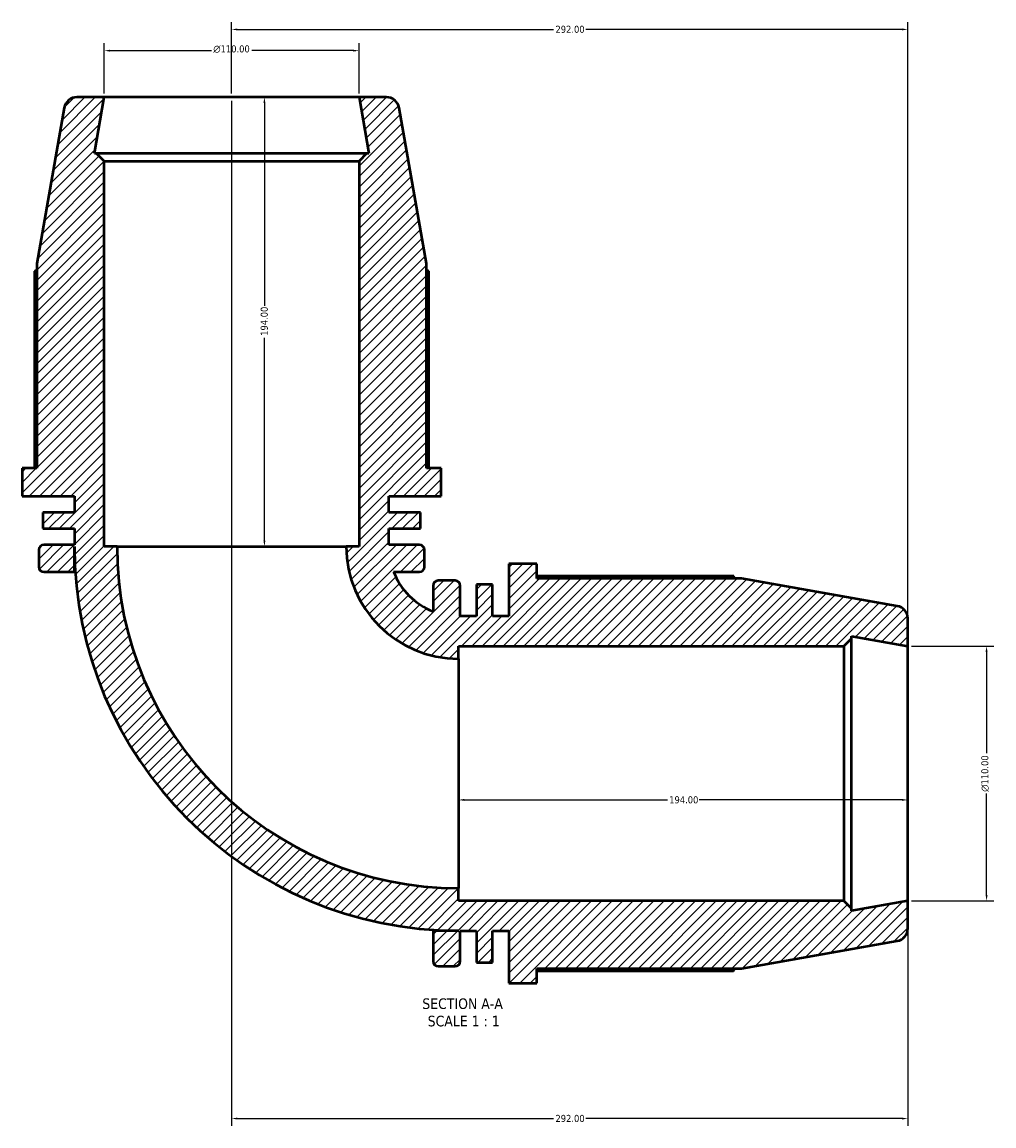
# Model space of a CAD drawing. Header units: millimetres. Extents: x -20 to 1196, y -589 to 1113.
# Tile 2 of 8: x 304 to 724, y -589 to -112. Entities that reach past the tile are written whole.
import ezdxf

# ---------------------------------------------------------------- set-up
doc = ezdxf.new("R2010")
doc.units = ezdxf.units.MM
for name, color, linetype, lineweight in [('Dimension (ANSI)', 7, 'Continuous', 25), ('Hatch (ANSI)', 7, 'Continuous', 18), ('Symbol (ANSI)', 7, 'Continuous', 25), ('Visible (ANSI)', 7, 'Continuous', 50)]:
    doc.layers.add(name, color=color, linetype=linetype, lineweight=lineweight)
doc.styles.add('Label Text (ANSI)', font='tahoma.ttf')
doc.styles.add('Note Text (ANSI)', font='tahoma.ttf')
doc.dimstyles.new('Default - mm (ANSI)', dxfattribs={"dimtxt": 3.048, "dimasz": 2.5, "dimexe": 3.175, "dimexo": 1.6002, "dimgap": 0.8, "dimtad": 0, "dimtoh": 1, "dimrnd": 1e-08, "dimzin": 4, "dimdsep": 46, "dimtxsty": 'Note Text (ANSI)', "dimcen": 0.09, "dimdle": 10, "dimclrd": 256, "dimclre": 256, "dimclrt": 256, "dimadec": 1, "dimazin": 1, "dimtfac": 1, "dimtofl": 0, "dimtmove": 0, "dimatfit": 3, "dimfxl": 1, "dimtolj": 1, "dimtzin": 4, "dimlwd": -1, "dimlwe": -1, "dimarcsym": 0})

# ---------------------------------------------------------------- blocks, each defined once
blk = doc.blocks.new('*D7')
at = {"layer": 'Defpoints', "color": 0, "transparency": 16777216}
for p in [(686.53, -381.78), (686.53, -491.78), (720.53, -491.78)]:
    blk.add_point(p, dxfattribs=at)
at = {"layer": 'Dimension (ANSI)', "transparency": 16777216}
for p, q in [((688.13, -381.78), (723.71, -381.78)), ((720.53, -384.28), (720.53, -428.06)), ((720.53, -489.28), (720.53, -445.49)), ((688.13, -491.78), (723.71, -491.78))]:
    blk.add_line(p, q, dxfattribs=at)
for points in [[(720.11, -384.28), (720.95, -384.28), (720.53, -381.78)], [(720.11, -489.28), (720.95, -489.28), (720.53, -491.78)]]:
    blk.add_solid(points, dxfattribs=at)
at = {"layer": 'Dimension (ANSI)', "transparency": 16777216, "insert": (718.24, -444.69), "char_height": 3.048, "attachment_point": 1, "rotation": 90, "style": 'Note Text (ANSI)'}
blk.add_mtext('\\A1;\\fAIGDT|b0|i0;\\H3.0480;\\ln\\fTahoma|b0|i0;\\H3.0480;110.00', dxfattribs=at)
blk = doc.blocks.new('*D8')
at = {"layer": 'Defpoints', "color": 0, "transparency": 16777216}
for p in [(394.53, -144.78), (686.53, -491.78), (394.53, -585.78)]:
    blk.add_point(p, dxfattribs=at)
at = {"layer": 'Dimension (ANSI)', "transparency": 16777216}
for p, q in [((394.53, -146.38), (394.53, -588.95)), ((686.53, -493.38), (686.53, -588.95)), ((397.03, -585.78), (533.57, -585.78)), ((684.03, -585.78), (547.49, -585.78))]:
    blk.add_line(p, q, dxfattribs=at)
for points in [[(397.03, -585.36), (397.03, -586.19), (394.53, -585.78)], [(684.03, -585.36), (684.03, -586.19), (686.53, -585.78)]]:
    blk.add_solid(points, dxfattribs=at)
at = {"layer": 'Dimension (ANSI)', "transparency": 16777216, "insert": (534.37, -584.19), "char_height": 3.048, "attachment_point": 1, "style": 'Note Text (ANSI)'}
blk.add_mtext('\\A1;292.00', dxfattribs=at)
blk = doc.blocks.new('*D9')
at = {"layer": 'Defpoints', "color": 0, "transparency": 16777216}
for p in [(492.53, -436.78), (686.53, -436.78), (492.53, -448.2)]:
    blk.add_point(p, dxfattribs=at)
at = {"layer": 'Dimension (ANSI)', "transparency": 16777216}
for p, q in [((495.03, -448.2), (582.69, -448.2)), ((684.03, -448.2), (596.37, -448.2))]:
    blk.add_line(p, q, dxfattribs=at)
for points in [[(495.03, -447.78), (495.03, -448.61), (492.53, -448.2)], [(684.03, -447.78), (684.03, -448.61), (686.53, -448.2)]]:
    blk.add_solid(points, dxfattribs=at)
at = {"layer": 'Dimension (ANSI)', "transparency": 16777216, "insert": (583.49, -446.61), "char_height": 3.048, "attachment_point": 1, "style": 'Note Text (ANSI)'}
blk.add_mtext('\\A1;194.00', dxfattribs=at)
blk = doc.blocks.new('*D10')
at = {"layer": 'Defpoints', "color": 0, "transparency": 16777216}
for p in [(394.53, -144.78), (394.53, -338.78), (408.68, -338.78)]:
    blk.add_point(p, dxfattribs=at)
at = {"layer": 'Dimension (ANSI)', "transparency": 16777216}
for p, q in [((408.68, -147.28), (408.68, -234.94)), ((408.68, -336.28), (408.68, -248.62))]:
    blk.add_line(p, q, dxfattribs=at)
for points in [[(408.26, -147.28), (409.09, -147.28), (408.68, -144.78)], [(408.26, -336.28), (409.09, -336.28), (408.68, -338.78)]]:
    blk.add_solid(points, dxfattribs=at)
at = {"layer": 'Dimension (ANSI)', "transparency": 16777216, "insert": (407.09, -247.82), "char_height": 3.048, "attachment_point": 1, "rotation": 90, "style": 'Note Text (ANSI)'}
blk.add_mtext('\\A1;194.00', dxfattribs=at)
blk = doc.blocks.new('*D11')
at = {"layer": 'Defpoints', "color": 0, "transparency": 16777216}
for p in [(449.53, -124.69), (339.53, -144.78), (449.53, -144.78)]:
    blk.add_point(p, dxfattribs=at)
at = {"layer": 'Dimension (ANSI)', "transparency": 16777216}
for p, q in [((339.53, -143.18), (339.53, -121.52)), ((449.53, -143.18), (449.53, -121.52)), ((342.03, -124.69), (385.81, -124.69)), ((447.03, -124.69), (403.25, -124.69))]:
    blk.add_line(p, q, dxfattribs=at)
for points in [[(342.03, -124.28), (342.03, -125.11), (339.53, -124.69)], [(447.03, -124.28), (447.03, -125.11), (449.53, -124.69)]]:
    blk.add_solid(points, dxfattribs=at)
at = {"layer": 'Dimension (ANSI)', "transparency": 16777216, "insert": (386.61, -122.4), "char_height": 3.048, "attachment_point": 1, "style": 'Note Text (ANSI)'}
blk.add_mtext('\\A1;\\fAIGDT|b0|i0;\\H3.0480;\\ln\\fTahoma|b0|i0;\\H3.0480;110.00', dxfattribs=at)
blk = doc.blocks.new('*D12')
at = {"layer": 'Defpoints', "color": 0, "transparency": 16777216}
for p in [(686.53, -115.53), (394.53, -144.78), (686.53, -381.78)]:
    blk.add_point(p, dxfattribs=at)
at = {"layer": 'Dimension (ANSI)', "transparency": 16777216}
for p, q in [((394.53, -143.18), (394.53, -112.35)), ((686.53, -380.18), (686.53, -112.35)), ((397.03, -115.53), (533.57, -115.53)), ((684.03, -115.53), (547.49, -115.53))]:
    blk.add_line(p, q, dxfattribs=at)
for points in [[(397.03, -115.11), (397.03, -115.94), (394.53, -115.53)], [(684.03, -115.11), (684.03, -115.94), (686.53, -115.53)]]:
    blk.add_solid(points, dxfattribs=at)
at = {"layer": 'Dimension (ANSI)', "transparency": 16777216, "insert": (534.37, -113.94), "char_height": 3.048, "attachment_point": 1, "style": 'Note Text (ANSI)'}
blk.add_mtext('\\A1;292.00', dxfattribs=at)

msp = doc.modelspace()

# ---------------------------------------------------------------- hatches: boundary and pattern name
at = {"layer": 'Hatch (ANSI)'}
h = msp.add_hatch(dxfattribs=at)
h.set_pattern_fill('ANSI31', color=256, scale=25.4, style=0)
h.set_pattern_definition([(45, (0, 0), (-2.245064, 2.245064), [])])
edge = h.paths.add_edge_path()
edge.add_ellipse((475.591, -340.281), major_axis=(2.2, 0), ratio=1, start_angle=0, end_angle=90)
edge.add_line((475.591, -338.081), (462.406, -338.081))
edge.add_line((462.406, -338.081), (462.406, -331.073))
edge.add_line((462.406, -331.073), (476.126, -331.073))
edge.add_line((476.126, -331.073), (476.126, -324.065))
edge.add_line((476.126, -324.065), (462.406, -324.065))
edge.add_line((462.406, -324.065), (462.406, -317.057))
edge.add_line((462.406, -317.057), (485.031, -317.057))
edge.add_line((485.031, -317.057), (485.031, -304.99))
edge.add_line((485.031, -304.99), (478.696, -304.99))
edge.add_line((478.696, -304.99), (478.696, -216.604))
edge.add_line((478.696, -216.604), (466.833, -149.322))
edge.add_ellipse((461.416, -150.277), major_axis=(5.416, 0.955), ratio=1, start_angle=0, end_angle=80)
edge.add_line((461.416, -144.777), (449.531, -144.777))
edge.add_line((449.531, -144.777), (453.822, -169.11))
edge.add_line((453.822, -169.11), (452.831, -169.11))
edge.add_line((452.831, -169.11), (449.531, -172.41))
edge.add_line((449.531, -172.41), (449.531, -338.777))
edge.add_line((449.531, -338.777), (444.031, -338.777))
edge.add_ellipse((492.531, -338.777), major_axis=(-48.5, 0), ratio=1, start_angle=0, end_angle=90)
edge.add_line((492.531, -387.277), (492.531, -381.777))
edge.add_line((492.531, -381.777), (658.898, -381.777))
edge.add_line((658.898, -381.777), (662.198, -378.477))
edge.add_line((662.198, -378.477), (662.198, -377.486))
edge.add_line((662.198, -377.486), (686.531, -381.777))
edge.add_line((686.531, -381.777), (686.531, -369.892))
edge.add_ellipse((681.031, -369.892), major_axis=(5.5, 0), ratio=1, start_angle=0, end_angle=80)
edge.add_line((681.986, -364.476), (614.704, -352.612))
edge.add_line((614.704, -352.612), (526.318, -352.612))
edge.add_line((526.318, -352.612), (526.318, -346.277))
edge.add_line((526.318, -346.277), (514.251, -346.277))
edge.add_line((514.251, -346.277), (514.251, -368.902))
edge.add_line((514.251, -368.902), (507.243, -368.902))
edge.add_line((507.243, -368.902), (507.243, -355.182))
edge.add_line((507.243, -355.182), (500.235, -355.182))
edge.add_line((500.235, -355.182), (500.235, -368.902))
edge.add_line((500.235, -368.902), (493.227, -368.902))
edge.add_line((493.227, -368.902), (493.227, -355.717))
edge.add_ellipse((491.027, -355.717), major_axis=(2.2, 0), ratio=1, start_angle=0, end_angle=90)
edge.add_line((491.027, -353.517), (483.747, -353.517))
edge.add_ellipse((483.747, -355.717), major_axis=(0, 2.2), ratio=1, start_angle=0, end_angle=90)
edge.add_line((481.547, -355.717), (481.547, -366.828))
edge.add_ellipse((492.531, -338.777), major_axis=(-10.984, -28.051), ratio=1, start_angle=312.76767, end_angle=360, ccw=False)
edge.add_line((464.48, -349.761), (475.591, -349.761))
edge.add_ellipse((475.591, -347.561), major_axis=(0, -2.2), ratio=1, start_angle=0, end_angle=90)
edge.add_line((477.791, -347.561), (477.791, -340.281))
edge = h.paths.add_edge_path()
edge.add_ellipse((313.471, -340.281), major_axis=(0, 2.2), ratio=1, start_angle=0, end_angle=90)
edge.add_line((311.271, -340.281), (311.271, -347.561))
edge.add_ellipse((313.471, -347.561), major_axis=(-2.2, 0), ratio=1, start_angle=0, end_angle=90)
edge.add_line((313.471, -349.761), (326.656, -349.761))
edge.add_line((326.656, -349.761), (326.656, -338.777))
edge.add_ellipse((492.531, -338.777), major_axis=(-165.875, 0), ratio=1, start_angle=0, end_angle=90)
edge.add_line((492.531, -504.652), (481.547, -504.652))
edge.add_line((481.547, -504.652), (481.547, -517.837))
edge.add_ellipse((483.747, -517.837), major_axis=(-2.2, 0), ratio=1, start_angle=0, end_angle=90)
edge.add_line((483.747, -520.037), (491.027, -520.037))
edge.add_ellipse((491.027, -517.837), major_axis=(0, -2.2), ratio=1, start_angle=0, end_angle=90)
edge.add_line((493.227, -517.837), (493.227, -504.652))
edge.add_line((493.227, -504.652), (500.235, -504.652))
edge.add_line((500.235, -504.652), (500.235, -518.372))
edge.add_line((500.235, -518.372), (507.243, -518.372))
edge.add_line((507.243, -518.372), (507.243, -504.652))
edge.add_line((507.243, -504.652), (514.251, -504.652))
edge.add_line((514.251, -504.652), (514.251, -527.277))
edge.add_line((514.251, -527.277), (526.318, -527.277))
edge.add_line((526.318, -527.277), (526.318, -520.942))
edge.add_line((526.318, -520.942), (614.704, -520.942))
edge.add_line((614.704, -520.942), (681.986, -509.078))
edge.add_ellipse((681.031, -503.662), major_axis=(0.955, -5.416), ratio=1, start_angle=0, end_angle=80)
edge.add_line((686.531, -503.662), (686.531, -491.777))
edge.add_line((686.531, -491.777), (662.198, -496.068))
edge.add_line((662.198, -496.068), (662.198, -495.077))
edge.add_line((662.198, -495.077), (658.898, -491.777))
edge.add_line((658.898, -491.777), (492.531, -491.777))
edge.add_line((492.531, -491.777), (492.531, -486.277))
edge.add_ellipse((492.531, -338.777), major_axis=(0, -147.5), ratio=1, start_angle=270, end_angle=360, ccw=False)
edge.add_line((345.031, -338.777), (339.531, -338.777))
edge.add_line((339.531, -338.777), (339.531, -172.41))
edge.add_line((339.531, -172.41), (336.231, -169.11))
edge.add_line((336.231, -169.11), (335.241, -169.11))
edge.add_line((335.241, -169.11), (339.531, -144.777))
edge.add_line((339.531, -144.777), (327.646, -144.777))
edge.add_ellipse((327.646, -150.277), major_axis=(0, 5.5), ratio=1, start_angle=0, end_angle=80)
edge.add_line((322.23, -149.322), (310.366, -216.604))
edge.add_line((310.366, -216.604), (310.366, -304.99))
edge.add_line((310.366, -304.99), (304.031, -304.99))
edge.add_line((304.031, -304.99), (304.031, -317.057))
edge.add_line((304.031, -317.057), (326.656, -317.057))
edge.add_line((326.656, -317.057), (326.656, -324.065))
edge.add_line((326.656, -324.065), (312.936, -324.065))
edge.add_line((312.936, -324.065), (312.936, -331.073))
edge.add_line((312.936, -331.073), (326.656, -331.073))
edge.add_line((326.656, -331.073), (326.656, -338.081))
edge.add_line((326.656, -338.081), (313.471, -338.081))

# ---------------------------------------------------------------- linework, layer by layer
at = {"layer": 'Visible (ANSI)'}
for p, q in [((339.531, -144.777), (327.646, -144.777)), ((335.241, -169.11), (339.531, -144.777)), ((449.531, -144.777), (339.531, -144.777)), ((461.416, -144.777), (449.531, -144.777)), ((449.531, -144.777), (453.822, -169.11)), ((322.23, -149.322), (310.366, -216.604)), ((478.696, -216.604), (466.833, -149.322)), ((336.231, -169.11), (335.241, -169.11)), ((339.531, -172.41), (336.231, -169.11)), ((452.831, -169.11), (336.231, -169.11)), ((452.831, -169.11), (449.531, -172.41)), ((453.822, -169.11), (452.831, -169.11)), ((339.531, -338.777), (339.531, -172.41)), ((339.531, -172.41), (449.531, -172.41)), ((449.531, -172.41), (449.531, -338.777)), ((310.366, -216.604), (310.366, -304.99)), ((478.696, -304.99), (478.696, -216.604)), ((309.377, -220.007), (309.377, -304.99)), ((479.685, -304.99), (479.685, -220.007)), ((310.366, -304.99), (304.031, -304.99)), ((304.031, -304.99), (304.031, -317.057)), ((485.031, -304.99), (478.696, -304.99)), ((485.031, -317.057), (485.031, -304.99)), ((304.031, -317.057), (326.656, -317.057)), ((326.656, -317.057), (326.656, -324.065)), ((462.406, -324.065), (462.406, -317.057)), ((462.406, -317.057), (485.031, -317.057)), ((326.656, -324.065), (312.936, -324.065)), ((312.936, -324.065), (312.936, -331.073)), ((476.126, -324.065), (462.406, -324.065)), ((476.126, -331.073), (476.126, -324.065)), ((312.936, -331.073), (326.656, -331.073)), ((326.656, -331.073), (326.656, -338.081)), ((462.406, -338.081), (462.406, -331.073)), ((462.406, -331.073), (476.126, -331.073)), ((326.656, -338.081), (313.471, -338.081)), ((475.591, -338.081), (462.406, -338.081)), ((311.271, -340.281), (311.271, -347.561)), ((326.656, -349.761), (326.656, -338.777)), ((345.031, -338.777), (339.531, -338.777)), ((345.031, -338.777), (444.031, -338.777)), ((449.531, -338.777), (444.031, -338.777)), ((477.791, -347.561), (477.791, -340.281)), ((526.318, -346.277), (514.251, -346.277)), ((514.251, -346.277), (514.251, -368.902)), ((526.318, -352.612), (526.318, -346.277)), ((313.471, -349.761), (326.656, -349.761)), ((327.02, -349.761), (326.656, -349.761)), ((464.48, -349.761), (475.591, -349.761)), ((611.301, -351.623), (526.318, -351.623)), ((614.704, -352.612), (526.318, -352.612)), ((681.986, -364.476), (614.704, -352.612)), ((481.547, -355.717), (481.547, -366.828)), ((491.027, -353.517), (483.747, -353.517)), ((493.227, -368.902), (493.227, -355.717)), ((507.243, -355.182), (500.235, -355.182)), ((500.235, -355.182), (500.235, -368.902)), ((507.243, -368.902), (507.243, -355.182)), ((500.235, -368.902), (493.227, -368.902)), ((514.251, -368.902), (507.243, -368.902)), ((686.531, -381.777), (686.531, -369.892)), ((658.898, -381.777), (662.198, -378.477)), ((662.198, -378.477), (662.198, -377.486)), ((662.198, -377.486), (686.531, -381.777)), ((662.198, -495.077), (662.198, -378.477)), ((492.531, -387.277), (492.531, -381.777)), ((492.531, -381.777), (658.898, -381.777)), ((658.898, -381.777), (658.898, -491.777)), ((686.531, -491.777), (686.531, -381.777)), ((492.531, -387.277), (492.531, -486.277)), ((492.531, -491.777), (492.531, -486.277)), ((658.898, -491.777), (492.531, -491.777)), ((662.198, -495.077), (658.898, -491.777)), ((686.531, -491.777), (662.198, -496.068)), ((662.198, -496.068), (662.198, -495.077)), ((686.531, -503.662), (686.531, -491.777)), ((481.547, -504.652), (481.547, -504.288)), ((492.531, -504.652), (481.547, -504.652)), ((481.547, -504.652), (481.547, -517.837)), ((493.227, -517.837), (493.227, -504.652)), ((493.227, -504.652), (500.235, -504.652)), ((500.235, -504.652), (500.235, -518.372)), ((507.243, -518.372), (507.243, -504.652)), ((507.243, -504.652), (514.251, -504.652)), ((514.251, -504.652), (514.251, -527.277)), ((614.704, -520.942), (681.986, -509.078)), ((500.235, -518.372), (507.243, -518.372)), ((483.747, -520.037), (491.027, -520.037)), ((526.318, -527.277), (526.318, -520.942)), ((526.318, -520.942), (614.704, -520.942)), ((526.318, -521.931), (611.301, -521.931)), ((514.251, -527.277), (526.318, -527.277))]:
    msp.add_line(p, q, dxfattribs=at)
for centre, radius, start, end in [((327.646, -150.277), 5.5, 90, 170), ((461.416, -150.277), 5.5, 10, 90), ((313.471, -340.281), 2.2, 90, 180), ((475.591, -340.281), 2.2, 0, 90), ((492.531, -338.777), 165.875, 180, 270), ((492.531, -338.777), 147.5, 180, 270), ((492.531, -338.777), 48.5, 180, 270), ((313.471, -347.561), 2.2, 180, 270), ((475.591, -347.561), 2.2, 270, 0), ((492.531, -338.777), 30.125, 201.38384, 248.61616), ((483.747, -355.717), 2.2, 90, 180), ((491.027, -355.717), 2.2, 0, 90), ((681.031, -369.892), 5.5, 0, 80), ((681.031, -503.662), 5.5, 280, 0), ((483.747, -517.837), 2.2, 180, 270), ((491.027, -517.837), 2.2, 270, 0)]:
    msp.add_arc(centre, radius, start, end, dxfattribs=at)
for points, weights in [([(310.366, -219.433), (309.876, -219.716), (309.377, -220.007)], [1.00045854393, 1.00030334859, 1]), ([(479.685, -220.007), (479.186, -219.716), (478.696, -219.433)], [1, 1.00030334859, 1.00045854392]), ([(611.875, -352.612), (611.593, -352.122), (611.301, -351.623)], [1.00045854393, 1.00030334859, 1]), ([(611.301, -521.931), (611.593, -521.432), (611.875, -520.942)], [1, 1.00030334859, 1.00045854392])]:
    msp.add_rational_spline(points, weights, degree=2, dxfattribs=at)

# ---------------------------------------------------------------- texts
at = {"layer": 'Symbol (ANSI)', "char_height": 4.572, "attachment_point": 7, "style": 'Label Text (ANSI)'}
for s, insert in [('SECTION A-A', (476.857, -538.542)), ('SCALE 1 : 1', (479.176, -546.054))]:
    msp.add_mtext(s, dxfattribs=dict(at, insert=insert))

# ---------------------------------------------------------------- dimensions: what is measured, and where the dimension line sits
at = {"layer": 'Dimension (ANSI)'}
for base, p1, p2, angle, override, picture, middle in [((686.531, -115.528), (394.531, -144.777), (686.531, -381.777), 180, {"dimtoh": 0, "dimdec": 2, "dimtp": 0, "dimtm": 0, "dimtdec": 2, "dimatfit": 1}, '*D12', (540.531, -115.528)), ((394.531, -585.777), (686.531, -491.777), (394.531, -144.777), 180, {"dimtoh": 0, "dimdec": 2, "dimtp": 0, "dimtm": 0, "dimtdec": 2, "dimatfit": 1}, '*D8', (540.531, -585.777)), ((408.678, -338.777), (394.531, -144.777), (394.531, -338.777), 270, {"dimtoh": 0, "dimdec": 2, "dimse1": 1, "dimse2": 1, "dimtp": 0, "dimtm": 0, "dimtdec": 2, "dimatfit": 1}, '*D10', (408.678, -241.777)), ((492.531, -448.196), (686.531, -436.777), (492.531, -436.777), 180, {"dimtoh": 0, "dimdec": 2, "dimse1": 1, "dimse2": 1, "dimtp": 0, "dimtm": 0, "dimtdec": 2, "dimatfit": 1}, '*D9', (589.531, -448.196))]:
    dim = msp.add_linear_dim(base=base, p1=p1, p2=p2, angle=angle, dimstyle='Default - mm (ANSI)', override=override, dxfattribs=at)
    dim.commit()
    dim.dimension.update_dxf_attribs({"geometry": picture, "text_midpoint": middle, "dimtype": 160})
for base, p1, p2, angle, picture, middle in [((449.531, -124.692), (339.531, -144.777), (449.531, -144.777), 180, '*D11', (394.531, -124.692)), ((720.531, -491.777), (686.531, -381.777), (686.531, -491.777), 90, '*D7', (720.531, -436.777))]:
    dim = msp.add_linear_dim(base=base, p1=p1, p2=p2, angle=angle, text='\\fAIGDT|b0|i0;\\H3.0480;\\ln\\fTahoma|b0|i0;\\H3.0480;<>', dimstyle='Default - mm (ANSI)', override={"dimtoh": 0, "dimdec": 2, "dimtp": 0, "dimtm": 0, "dimtdec": 2, "dimatfit": 1}, dxfattribs=at)
    dim.commit()
    dim.dimension.update_dxf_attribs({"geometry": picture, "text_midpoint": middle, "dimtype": 160})

doc.saveas('drawing.dxf')
